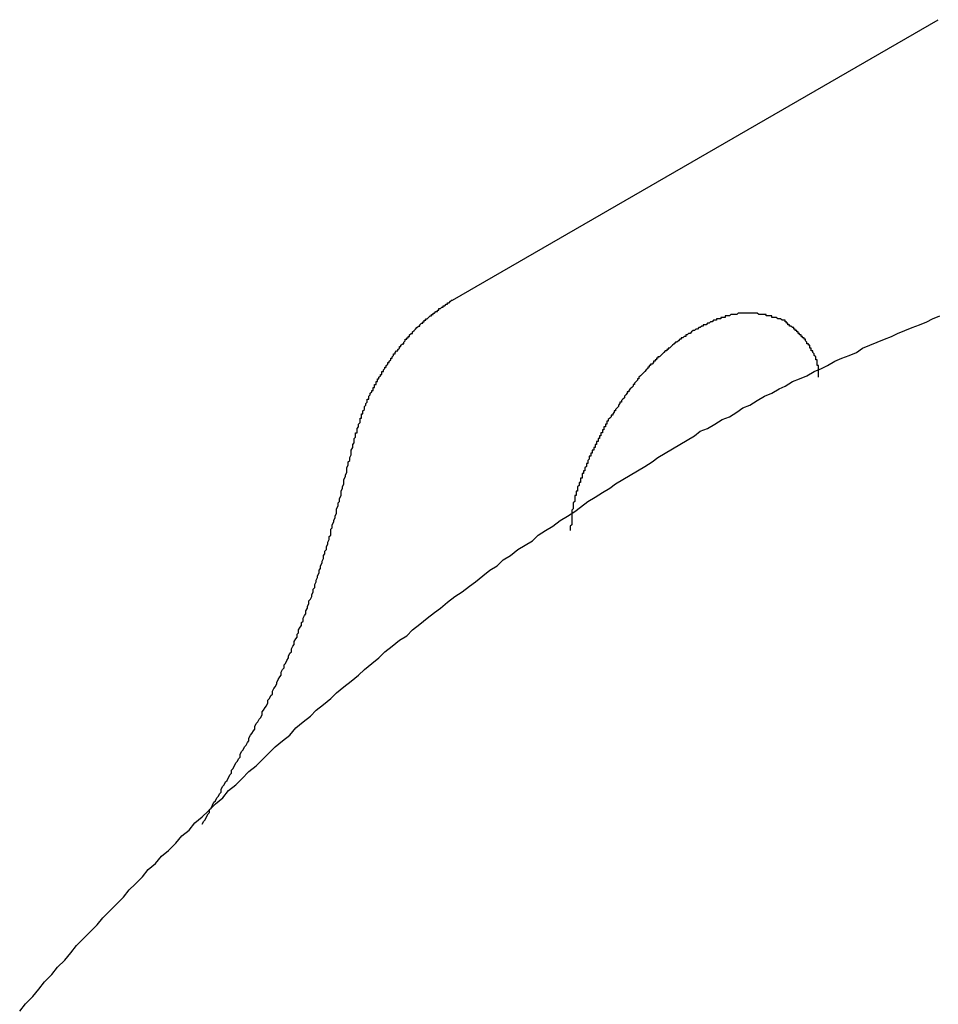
# Model space of a CAD drawing. Header units: millimetres. Extents: x 7187 to 8806, y -3756 to -2918.
# Tile 94 of 250: x 7827 to 7833, y -3619 to -3612. Entities that reach past the tile are written whole.
import ezdxf

# ---------------------------------------------------------------- set-up
doc = ezdxf.new("R2010")
doc.units = ezdxf.units.MM
doc.header["$LTSCALE"] = 3

msp = doc.modelspace()

# ---------------------------------------------------------------- linework, layer by layer
at = {"linetype": 'Continuous', "lineweight": 30}
msp.add_line((7829.7356, -3614.1482), (7833.0614, -3612.2283), dxfattribs=at)
for points in [[(7829.0526, -3615.1565, 0), (7829.0526, -3615.1565, 0), (7829.0526, -3615.1465, 0), (7829.0526, -3615.1465, 0), (7829.0526, -3615.1365, 0), (7829.0526, -3615.1365, 0), (7829.0626, -3615.1265, 0), (7829.0626, -3615.1265, 0), (7829.0626, -3615.1165, 0), (7829.0626, -3615.1165, 0), (7829.0626, -3615.1065, 0), (7829.0626, -3615.0965, 0), (7829.0626, -3615.0965, 0), (7829.0726, -3615.0865, 0), (7829.0726, -3615.0865, 0), (7829.0726, -3615.0765, 0), (7829.0726, -3615.0765, 0), (7829.0726, -3615.0665, 0), (7829.0726, -3615.0665, 0), (7829.0726, -3615.0565, 0), (7829.0826, -3615.0565, 0), (7829.0826, -3615.0465, 0), (7829.0826, -3615.0465, 0), (7829.0826, -3615.0365, 0), (7829.0826, -3615.0265, 0), (7829.0826, -3615.0265, 0), (7829.0926, -3615.0165, 0), (7829.0926, -3615.0165, 0), (7829.0926, -3615.0065, 0), (7829.0926, -3615.0065, 0), (7829.0926, -3614.9965, 0), (7829.0926, -3614.9965, 0), (7829.1026, -3614.9865, 0), (7829.1026, -3614.9865, 0), (7829.1026, -3614.9765, 0), (7829.1026, -3614.9765, 0), (7829.1026, -3614.9665, 0), (7829.1026, -3614.9565, 0), (7829.1126, -3614.9565, 0), (7829.1126, -3614.9465, 0), (7829.1126, -3614.9465, 0), (7829.1126, -3614.9365, 0), (7829.1126, -3614.9365, 0), (7829.1126, -3614.9265, 0), (7829.1226, -3614.9265, 0), (7829.1226, -3614.9165, 0), (7829.1226, -3614.9165, 0), (7829.1226, -3614.9065, 0), (7829.1226, -3614.9065, 0), (7829.1326, -3614.8965, 0), (7829.1326, -3614.8865, 0), (7829.1326, -3614.8865, 0), (7829.1326, -3614.8765, 0), (7829.1326, -3614.8765, 0), (7829.1426, -3614.8665, 0), (7829.1426, -3614.8665, 0), (7829.1426, -3614.8565, 0), (7829.1426, -3614.8565, 0), (7829.1526, -3614.8465, 0), (7829.1526, -3614.8465, 0), (7829.1526, -3614.8365, 0), (7829.1526, -3614.8365, 0), (7829.1526, -3614.8265, 0), (7829.1626, -3614.8265, 0), (7829.1626, -3614.8165, 0), (7829.1626, -3614.8065, 0), (7829.1626, -3614.8065, 0), (7829.1726, -3614.7965, 0), (7829.1726, -3614.7965, 0), (7829.1726, -3614.7865, 0), (7829.1726, -3614.7865, 0), (7829.1826, -3614.7765, 0), (7829.1826, -3614.7765, 0), (7829.1826, -3614.7665, 0), (7829.1926, -3614.7665, 0), (7829.1926, -3614.7565, 0), (7829.1926, -3614.7565, 0), (7829.1926, -3614.7465, 0), (7829.2026, -3614.7465, 0), (7829.2026, -3614.7365, 0), (7829.2026, -3614.7365, 0), (7829.2026, -3614.7265, 0), (7829.2126, -3614.7265, 0), (7829.2126, -3614.7165, 0), (7829.2126, -3614.7065, 0), (7829.2226, -3614.7065, 0), (7829.2226, -3614.6965, 0), (7829.2226, -3614.6965, 0), (7829.2226, -3614.6865, 0), (7829.2326, -3614.6865, 0), (7829.2326, -3614.6765, 0), (7829.2326, -3614.6765, 0), (7829.2426, -3614.6665, 0), (7829.2426, -3614.6665, 0), (7829.2426, -3614.6565, 0), (7829.2526, -3614.6565, 0), (7829.2526, -3614.6465, 0), (7829.2526, -3614.6465, 0), (7829.2526, -3614.6365, 0), (7829.2626, -3614.6365, 0), (7829.2626, -3614.6265, 0), (7829.2626, -3614.6265, 0), (7829.2726, -3614.6165, 0), (7829.2726, -3614.6165, 0), (7829.2726, -3614.6065, 0), (7829.2826, -3614.6065, 0), (7829.2826, -3614.5965, 0), (7829.2826, -3614.5965, 0), (7829.2926, -3614.5865, 0), (7829.2926, -3614.5865, 0), (7829.2926, -3614.5765, 0), (7829.3026, -3614.5765, 0), (7829.3026, -3614.5665, 0), (7829.3026, -3614.5665, 0), (7829.3126, -3614.5565, 0), (7829.3126, -3614.5565, 0), (7829.3126, -3614.5465, 0), (7829.3226, -3614.5465, 0), (7829.3226, -3614.5365, 0), (7829.3226, -3614.5365, 0), (7829.3326, -3614.5265, 0), (7829.3326, -3614.5265, 0), (7829.3326, -3614.5165, 0), (7829.3426, -3614.5165, 0), (7829.3426, -3614.5065, 0), (7829.3426, -3614.5065, 0), (7829.3526, -3614.4965, 0), (7829.3526, -3614.4965, 0), (7829.3626, -3614.4965, 0), (7829.3626, -3614.4865, 0), (7829.3626, -3614.4865, 0), (7829.3726, -3614.4765, 0), (7829.3726, -3614.4765, 0), (7829.3726, -3614.4665, 0), (7829.3826, -3614.4665, 0), (7829.3826, -3614.4565, 0), (7829.3826, -3614.4565, 0), (7829.3926, -3614.4465, 0), (7829.3926, -3614.4465, 0), (7829.4026, -3614.4465, 0), (7829.4026, -3614.4365, 0), (7829.4026, -3614.4365, 0), (7829.4126, -3614.4265, 0), (7829.4126, -3614.4265, 0), (7829.4126, -3614.4165, 0), (7829.4226, -3614.4165, 0), (7829.4226, -3614.4065, 0), (7829.4226, -3614.4065, 0), (7829.4326, -3614.4065, 0), (7829.4326, -3614.3965, 0), (7829.4426, -3614.3965, 0), (7829.4426, -3614.3865, 0), (7829.4426, -3614.3865, 0), (7829.4526, -3614.3765, 0), (7829.4526, -3614.3765, 0), (7829.4626, -3614.3765, 0), (7829.4626, -3614.3665, 0), (7829.4626, -3614.3665, 0), (7829.4726, -3614.3565, 0), (7829.4726, -3614.3565, 0), (7829.4726, -3614.3565, 0), (7829.4826, -3614.3465, 0), (7829.4826, -3614.3465, 0), (7829.4926, -3614.3365, 0), (7829.4926, -3614.3365, 0), (7829.4926, -3614.3365, 0), (7829.5026, -3614.3265, 0), (7829.5026, -3614.3265, 0), (7829.5126, -3614.3265, 0), (7829.5126, -3614.3165, 0), (7829.5126, -3614.3165, 0), (7829.5226, -3614.3065, 0), (7829.5226, -3614.3065, 0), (7829.5326, -3614.3065, 0), (7829.5326, -3614.2965, 0), (7829.5326, -3614.2965, 0), (7829.5426, -3614.2965, 0), (7829.5426, -3614.2865, 0), (7829.5526, -3614.2865, 0), (7829.5526, -3614.2865, 0), (7829.5526, -3614.2765, 0), (7829.5626, -3614.2765, 0), (7829.5626, -3614.2765, 0), (7829.5726, -3614.2665, 0), (7829.5726, -3614.2665, 0), (7829.5726, -3614.2665, 0), (7829.5826, -3614.2565, 0), (7829.5826, -3614.2565, 0), (7829.5926, -3614.2565, 0), (7829.5926, -3614.2465, 0), (7829.6026, -3614.2465, 0), (7829.6026, -3614.2465, 0), (7829.6026, -3614.2365, 0), (7829.6126, -3614.2365, 0), (7829.6126, -3614.2365, 0), (7829.6226, -3614.2265, 0), (7829.6226, -3614.2265, 0), (7829.6226, -3614.2265, 0), (7829.6326, -3614.2265, 0), (7829.6326, -3614.2165, 0), (7829.6426, -3614.2165, 0), (7829.6426, -3614.2165, 0), (7829.6426, -3614.2065, 0), (7829.6526, -3614.2065, 0), (7829.6526, -3614.2065, 0), (7829.6626, -3614.1965, 0), (7829.6626, -3614.1965, 0), (7829.6726, -3614.1965, 0), (7829.6726, -3614.1965, 0), (7829.6726, -3614.1865, 0), (7829.6826, -3614.1865, 0), (7829.6826, -3614.1865, 0), (7829.6926, -3614.1765, 0), (7829.6926, -3614.1765, 0), (7829.7026, -3614.1765, 0), (7829.7026, -3614.1665, 0), (7829.7026, -3614.1665, 0), (7829.7126, -3614.1665, 0), (7829.7126, -3614.1665, 0), (7829.7226, -3614.1565, 0), (7829.7226, -3614.1565, 0), (7829.7226, -3614.1565, 0), (7829.7326, -3614.1465, 0), (7829.7326, -3614.1465, 0)], [(7826.7726, -3619.0165, 0), (7826.8126, -3618.9665, 0), (7826.8626, -3618.9165, 0), (7826.9026, -3618.8665, 0), (7826.9426, -3618.8165, 0), (7826.9926, -3618.7665, 0), (7827.0326, -3618.7165, 0), (7827.0826, -3618.6665, 0), (7827.1226, -3618.6165, 0), (7827.1626, -3618.5665, 0), (7827.2126, -3618.5165, 0), (7827.2526, -3618.4765, 0), (7827.3026, -3618.4265, 0), (7827.3426, -3618.3765, 0), (7827.3926, -3618.3265, 0), (7827.4326, -3618.2865, 0), (7827.4826, -3618.2365, 0), (7827.5226, -3618.1865, 0), (7827.5626, -3618.1465, 0), (7827.6126, -3618.0965, 0), (7827.6526, -3618.0465, 0), (7827.7026, -3618.0065, 0), (7827.7426, -3617.9565, 0), (7827.7926, -3617.9165, 0), (7827.8426, -3617.8665, 0), (7827.8826, -3617.8165, 0), (7827.9326, -3617.7765, 0), (7827.9726, -3617.7265, 0), (7828.0226, -3617.6865, 0), (7828.0626, -3617.6465, 0), (7828.1126, -3617.5965, 0), (7828.1626, -3617.5565, 0), (7828.2026, -3617.5065, 0), (7828.2526, -3617.4665, 0), (7828.2926, -3617.4265, 0), (7828.3426, -3617.3765, 0), (7828.3926, -3617.3365, 0), (7828.4326, -3617.2965, 0), (7828.4826, -3617.2465, 0), (7828.5226, -3617.2065, 0), (7828.5726, -3617.1665, 0), (7828.6226, -3617.1265, 0), (7828.6626, -3617.0765, 0), (7828.7126, -3617.0365, 0), (7828.7626, -3616.9965, 0), (7828.8026, -3616.9565, 0), (7828.8526, -3616.9165, 0), (7828.9026, -3616.8765, 0), (7828.9426, -3616.8365, 0), (7828.9926, -3616.7965, 0), (7829.0426, -3616.7565, 0), (7829.0926, -3616.7165, 0), (7829.1326, -3616.6765, 0), (7829.1826, -3616.6365, 0), (7829.2326, -3616.5965, 0), (7829.2726, -3616.5565, 0), (7829.3226, -3616.5165, 0), (7829.3726, -3616.4765, 0), (7829.4226, -3616.4465, 0), (7829.4626, -3616.4065, 0), (7829.5126, -3616.3665, 0), (7829.5626, -3616.3265, 0), (7829.6126, -3616.2865, 0), (7829.6526, -3616.2565, 0), (7829.7026, -3616.2165, 0), (7829.7526, -3616.1765, 0), (7829.8026, -3616.1465, 0), (7829.8526, -3616.1065, 0), (7829.8926, -3616.0765, 0), (7829.9426, -3616.0365, 0), (7829.9926, -3615.9965, 0), (7830.0426, -3615.9665, 0), (7830.0826, -3615.9265, 0), (7830.1326, -3615.8965, 0), (7830.1826, -3615.8565, 0), (7830.2326, -3615.8265, 0), (7830.2826, -3615.7965, 0), (7830.3226, -3615.7565, 0), (7830.3726, -3615.7265, 0), (7830.4226, -3615.6965, 0), (7830.4726, -3615.6565, 0), (7830.5226, -3615.6265, 0), (7830.5726, -3615.5965, 0), (7830.6126, -3615.5665, 0), (7830.6626, -3615.5265, 0), (7830.7126, -3615.4965, 0), (7830.7626, -3615.4665, 0), (7830.8126, -3615.4365, 0), (7830.8526, -3615.4065, 0), (7830.9026, -3615.3765, 0), (7830.9526, -3615.3465, 0), (7831.0026, -3615.3165, 0), (7831.0526, -3615.2865, 0), (7831.1026, -3615.2565, 0), (7831.1426, -3615.2265, 0), (7831.1926, -3615.1965, 0), (7831.2426, -3615.1665, 0), (7831.2926, -3615.1365, 0), (7831.3426, -3615.1065, 0), (7831.3926, -3615.0765, 0), (7831.4326, -3615.0465, 0), (7831.4826, -3615.0265, 0), (7831.5326, -3614.9965, 0), (7831.5826, -3614.9665, 0), (7831.6326, -3614.9465, 0), (7831.6826, -3614.9165, 0), (7831.7226, -3614.8865, 0), (7831.7726, -3614.8665, 0), (7831.8226, -3614.8365, 0), (7831.8726, -3614.8065, 0), (7831.9226, -3614.7865, 0), (7831.9726, -3614.7565, 0), (7832.0126, -3614.7365, 0), (7832.0626, -3614.7065, 0), (7832.1126, -3614.6865, 0), (7832.1626, -3614.6665, 0), (7832.2126, -3614.6365, 0), (7832.2626, -3614.6165, 0), (7832.3026, -3614.5965, 0), (7832.3526, -3614.5665, 0), (7832.4026, -3614.5465, 0), (7832.4526, -3614.5265, 0), (7832.5026, -3614.5065, 0), (7832.5426, -3614.4765, 0), (7832.5926, -3614.4565, 0), (7832.6426, -3614.4365, 0), (7832.6926, -3614.4165, 0), (7832.7426, -3614.3965, 0), (7832.7826, -3614.3765, 0), (7832.8326, -3614.3565, 0), (7832.8826, -3614.3365, 0), (7832.9326, -3614.3165, 0), (7832.9826, -3614.2965, 0), (7833.0226, -3614.2765, 0), (7833.0726, -3614.2565, 0)], [(7832.0026, -3614.2865, 0), (7831.9926, -3614.2865, 0), (7831.9926, -3614.2865, 0), (7831.9826, -3614.2765, 0), (7831.9826, -3614.2765, 0), (7831.9726, -3614.2765, 0), (7831.9726, -3614.2765, 0), (7831.9626, -3614.2765, 0), (7831.9626, -3614.2765, 0), (7831.9626, -3614.2765, 0), (7831.9526, -3614.2665, 0), (7831.9526, -3614.2665, 0), (7831.9426, -3614.2665, 0), (7831.9426, -3614.2665, 0), (7831.9326, -3614.2665, 0), (7831.9326, -3614.2665, 0), (7831.9226, -3614.2665, 0), (7831.9226, -3614.2565, 0), (7831.9126, -3614.2565, 0), (7831.9126, -3614.2565, 0), (7831.9026, -3614.2565, 0), (7831.9026, -3614.2565, 0), (7831.8926, -3614.2565, 0), (7831.8926, -3614.2565, 0), (7831.8826, -3614.2565, 0), (7831.8826, -3614.2465, 0), (7831.8726, -3614.2465, 0), (7831.8726, -3614.2465, 0), (7831.8626, -3614.2465, 0), (7831.8626, -3614.2465, 0), (7831.8526, -3614.2465, 0), (7831.8526, -3614.2465, 0), (7831.8426, -3614.2465, 0), (7831.8426, -3614.2465, 0), (7831.8326, -3614.2465, 0), (7831.8326, -3614.2465, 0), (7831.8226, -3614.2365, 0), (7831.8226, -3614.2365, 0), (7831.8126, -3614.2365, 0), (7831.8126, -3614.2365, 0), (7831.8026, -3614.2365, 0), (7831.8026, -3614.2365, 0), (7831.7926, -3614.2365, 0), (7831.7926, -3614.2365, 0), (7831.7826, -3614.2365, 0), (7831.7826, -3614.2365, 0), (7831.7726, -3614.2365, 0), (7831.7726, -3614.2365, 0), (7831.7626, -3614.2365, 0), (7831.7626, -3614.2365, 0), (7831.7526, -3614.2365, 0), (7831.7526, -3614.2365, 0), (7831.7426, -3614.2365, 0), (7831.7426, -3614.2365, 0), (7831.7326, -3614.2365, 0), (7831.7226, -3614.2365, 0), (7831.7226, -3614.2365, 0), (7831.7126, -3614.2365, 0), (7831.7126, -3614.2365, 0), (7831.7026, -3614.2365, 0), (7831.7026, -3614.2365, 0), (7831.6926, -3614.2365, 0), (7831.6926, -3614.2365, 0), (7831.6826, -3614.2465, 0), (7831.6826, -3614.2465, 0), (7831.6726, -3614.2465, 0), (7831.6626, -3614.2465, 0), (7831.6626, -3614.2465, 0), (7831.6526, -3614.2465, 0), (7831.6526, -3614.2465, 0), (7831.6426, -3614.2465, 0), (7831.6426, -3614.2465, 0), (7831.6326, -3614.2565, 0), (7831.6226, -3614.2565, 0), (7831.6226, -3614.2565, 0), (7831.6126, -3614.2565, 0), (7831.6126, -3614.2565, 0), (7831.6026, -3614.2565, 0), (7831.6026, -3614.2665, 0), (7831.5926, -3614.2665, 0), (7831.5826, -3614.2665, 0), (7831.5826, -3614.2665, 0), (7831.5726, -3614.2665, 0), (7831.5726, -3614.2765, 0), (7831.5626, -3614.2765, 0), (7831.5526, -3614.2765, 0), (7831.5526, -3614.2765, 0), (7831.5426, -3614.2765, 0), (7831.5426, -3614.2865, 0), (7831.5326, -3614.2865, 0), (7831.5326, -3614.2865, 0), (7831.5226, -3614.2865, 0), (7831.5126, -3614.2965, 0), (7831.5126, -3614.2965, 0), (7831.5026, -3614.2965, 0), (7831.5026, -3614.2965, 0), (7831.4926, -3614.3065, 0), (7831.4826, -3614.3065, 0), (7831.4826, -3614.3065, 0), (7831.4726, -3614.3165, 0), (7831.4726, -3614.3165, 0), (7831.4626, -3614.3165, 0), (7831.4526, -3614.3165, 0), (7831.4526, -3614.3265, 0), (7831.4426, -3614.3265, 0), (7831.4426, -3614.3265, 0), (7831.4326, -3614.3365, 0), (7831.4226, -3614.3365, 0), (7831.4226, -3614.3365, 0), (7831.4126, -3614.3465, 0), (7831.4026, -3614.3465, 0), (7831.4026, -3614.3465, 0), (7831.3926, -3614.3565, 0), (7831.3926, -3614.3565, 0), (7831.3826, -3614.3565, 0), (7831.3726, -3614.3665, 0), (7831.3726, -3614.3665, 0), (7831.3626, -3614.3765, 0), (7831.3626, -3614.3765, 0), (7831.3526, -3614.3765, 0), (7831.3426, -3614.3865, 0), (7831.3426, -3614.3865, 0), (7831.3326, -3614.3865, 0), (7831.3326, -3614.3965, 0), (7831.3226, -3614.3965, 0), (7831.3126, -3614.4065, 0), (7831.3126, -3614.4065, 0), (7831.3026, -3614.4065, 0), (7831.3026, -3614.4165, 0), (7831.2926, -3614.4165, 0), (7831.2826, -3614.4265, 0), (7831.2826, -3614.4265, 0), (7831.2726, -3614.4365, 0), (7831.2726, -3614.4365, 0), (7831.2626, -3614.4365, 0), (7831.2526, -3614.4465, 0), (7831.2526, -3614.4465, 0), (7831.2426, -3614.4565, 0), (7831.2426, -3614.4565, 0), (7831.2326, -3614.4665, 0), (7831.2326, -3614.4665, 0), (7831.2226, -3614.4765, 0), (7831.2126, -3614.4765, 0), (7831.2126, -3614.4865, 0), (7831.2026, -3614.4865, 0), (7831.2026, -3614.4965, 0), (7831.1926, -3614.4965, 0), (7831.1826, -3614.5065, 0), (7831.1826, -3614.5065, 0), (7831.1726, -3614.5165, 0), (7831.1726, -3614.5165, 0), (7831.1626, -3614.5265, 0), (7831.1626, -3614.5265, 0), (7831.1526, -3614.5365, 0), (7831.1426, -3614.5365, 0), (7831.1426, -3614.5465, 0), (7831.1326, -3614.5465, 0), (7831.1326, -3614.5565, 0), (7831.1226, -3614.5565, 0), (7831.1226, -3614.5665, 0), (7831.1126, -3614.5665, 0), (7831.1126, -3614.5765, 0), (7831.1026, -3614.5865, 0), (7831.0926, -3614.5865, 0), (7831.0926, -3614.5965, 0), (7831.0826, -3614.5965, 0), (7831.0826, -3614.6065, 0), (7831.0726, -3614.6065, 0), (7831.0726, -3614.6165, 0), (7831.0626, -3614.6265, 0), (7831.0626, -3614.6265, 0), (7831.0526, -3614.6365, 0), (7831.0526, -3614.6365, 0), (7831.0426, -3614.6465, 0), (7831.0326, -3614.6565, 0), (7831.0326, -3614.6565, 0), (7831.0226, -3614.6665, 0), (7831.0226, -3614.6665, 0), (7831.0126, -3614.6765, 0), (7831.0126, -3614.6865, 0), (7831.0026, -3614.6865, 0), (7831.0026, -3614.6965, 0), (7830.9926, -3614.7065, 0), (7830.9926, -3614.7065, 0), (7830.9826, -3614.7165, 0), (7830.9826, -3614.7265, 0), (7830.9726, -3614.7265, 0), (7830.9726, -3614.7365, 0), (7830.9626, -3614.7465, 0), (7830.9626, -3614.7465, 0), (7830.9526, -3614.7565, 0), (7830.9526, -3614.7565, 0), (7830.9426, -3614.7665, 0), (7830.9426, -3614.7765, 0), (7830.9326, -3614.7765, 0), (7830.9326, -3614.7865, 0), (7830.9226, -3614.7965, 0), (7830.9226, -3614.7965, 0), (7830.9126, -3614.8065, 0), (7830.9126, -3614.8165, 0), (7830.9026, -3614.8265, 0), (7830.9026, -3614.8265, 0), (7830.8926, -3614.8365, 0), (7830.8926, -3614.8465, 0), (7830.8826, -3614.8465, 0), (7830.8826, -3614.8565, 0), (7830.8726, -3614.8665, 0), (7830.8726, -3614.8665, 0), (7830.8726, -3614.8765, 0), (7830.8626, -3614.8865, 0), (7830.8626, -3614.8865, 0), (7830.8526, -3614.8965, 0), (7830.8526, -3614.9065, 0), (7830.8426, -3614.9065, 0), (7830.8426, -3614.9165, 0), (7830.8326, -3614.9265, 0), (7830.8326, -3614.9365, 0), (7830.8226, -3614.9365, 0), (7830.8226, -3614.9465, 0), (7830.8126, -3614.9565, 0), (7830.8126, -3614.9565, 0), (7830.8026, -3614.9665, 0), (7830.8026, -3614.9765, 0), (7830.7926, -3614.9765, 0)], [(7832.2426, -3614.6765, 0), (7832.2426, -3614.6765, 0), (7832.2426, -3614.6665, 0), (7832.2426, -3614.6665, 0), (7832.2426, -3614.6665, 0), (7832.2426, -3614.6565, 0), (7832.2426, -3614.6565, 0), (7832.2426, -3614.6565, 0), (7832.2426, -3614.6465, 0), (7832.2426, -3614.6465, 0), (7832.2426, -3614.6465, 0), (7832.2426, -3614.6465, 0), (7832.2426, -3614.6365, 0), (7832.2426, -3614.6365, 0), (7832.2426, -3614.6365, 0), (7832.2426, -3614.6265, 0), (7832.2426, -3614.6265, 0), (7832.2426, -3614.6265, 0), (7832.2426, -3614.6265, 0), (7832.2426, -3614.6165, 0), (7832.2426, -3614.6165, 0), (7832.2426, -3614.6165, 0), (7832.2426, -3614.6065, 0), (7832.2426, -3614.6065, 0), (7832.2426, -3614.6065, 0), (7832.2426, -3614.6065, 0), (7832.2426, -3614.5965, 0), (7832.2326, -3614.5965, 0), (7832.2326, -3614.5965, 0), (7832.2326, -3614.5865, 0), (7832.2326, -3614.5865, 0), (7832.2326, -3614.5865, 0), (7832.2326, -3614.5865, 0), (7832.2326, -3614.5765, 0), (7832.2326, -3614.5765, 0), (7832.2326, -3614.5765, 0), (7832.2326, -3614.5765, 0), (7832.2326, -3614.5665, 0), (7832.2326, -3614.5665, 0), (7832.2326, -3614.5665, 0), (7832.2326, -3614.5565, 0), (7832.2226, -3614.5565, 0), (7832.2226, -3614.5565, 0), (7832.2226, -3614.5565, 0), (7832.2226, -3614.5465, 0), (7832.2226, -3614.5465, 0), (7832.2226, -3614.5465, 0), (7832.2226, -3614.5465, 0), (7832.2226, -3614.5365, 0), (7832.2226, -3614.5365, 0), (7832.2226, -3614.5365, 0), (7832.2226, -3614.5365, 0), (7832.2126, -3614.5265, 0), (7832.2126, -3614.5265, 0), (7832.2126, -3614.5265, 0), (7832.2126, -3614.5265, 0), (7832.2126, -3614.5165, 0), (7832.2126, -3614.5165, 0), (7832.2126, -3614.5165, 0), (7832.2126, -3614.5165, 0), (7832.2126, -3614.5165, 0), (7832.2026, -3614.5065, 0), (7832.2026, -3614.5065, 0), (7832.2026, -3614.5065, 0), (7832.2026, -3614.5065, 0), (7832.2026, -3614.4965, 0), (7832.2026, -3614.4965, 0), (7832.2026, -3614.4965, 0), (7832.2026, -3614.4965, 0), (7832.1926, -3614.4965, 0), (7832.1926, -3614.4865, 0), (7832.1926, -3614.4865, 0), (7832.1926, -3614.4865, 0), (7832.1926, -3614.4865, 0), (7832.1926, -3614.4765, 0), (7832.1926, -3614.4765, 0), (7832.1926, -3614.4765, 0), (7832.1826, -3614.4765, 0), (7832.1826, -3614.4765, 0), (7832.1826, -3614.4665, 0), (7832.1826, -3614.4665, 0), (7832.1826, -3614.4665, 0), (7832.1826, -3614.4665, 0), (7832.1826, -3614.4665, 0), (7832.1826, -3614.4565, 0), (7832.1726, -3614.4565, 0), (7832.1726, -3614.4565, 0), (7832.1726, -3614.4565, 0), (7832.1726, -3614.4465, 0), (7832.1726, -3614.4465, 0), (7832.1726, -3614.4465, 0), (7832.1726, -3614.4465, 0), (7832.1626, -3614.4465, 0), (7832.1626, -3614.4465, 0), (7832.1626, -3614.4365, 0), (7832.1626, -3614.4365, 0), (7832.1626, -3614.4365, 0), (7832.1626, -3614.4365, 0), (7832.1626, -3614.4365, 0), (7832.1526, -3614.4265, 0), (7832.1526, -3614.4265, 0), (7832.1526, -3614.4265, 0), (7832.1526, -3614.4265, 0), (7832.1526, -3614.4265, 0), (7832.1526, -3614.4165, 0), (7832.1426, -3614.4165, 0), (7832.1426, -3614.4165, 0), (7832.1426, -3614.4165, 0), (7832.1426, -3614.4165, 0), (7832.1426, -3614.4165, 0), (7832.1426, -3614.4065, 0), (7832.1426, -3614.4065, 0), (7832.1326, -3614.4065, 0), (7832.1326, -3614.4065, 0), (7832.1326, -3614.4065, 0), (7832.1326, -3614.3965, 0), (7832.1326, -3614.3965, 0), (7832.1326, -3614.3965, 0), (7832.1226, -3614.3965, 0), (7832.1226, -3614.3965, 0), (7832.1226, -3614.3965, 0), (7832.1226, -3614.3865, 0), (7832.1226, -3614.3865, 0), (7832.1226, -3614.3865, 0), (7832.1126, -3614.3865, 0), (7832.1126, -3614.3865, 0), (7832.1126, -3614.3865, 0), (7832.1126, -3614.3765, 0), (7832.1126, -3614.3765, 0), (7832.1126, -3614.3765, 0), (7832.1026, -3614.3765, 0), (7832.1026, -3614.3765, 0), (7832.1026, -3614.3765, 0), (7832.1026, -3614.3665, 0), (7832.1026, -3614.3665, 0), (7832.1026, -3614.3665, 0), (7832.0926, -3614.3665, 0), (7832.0926, -3614.3665, 0), (7832.0926, -3614.3665, 0), (7832.0926, -3614.3665, 0), (7832.0926, -3614.3565, 0), (7832.0926, -3614.3565, 0), (7832.0826, -3614.3565, 0), (7832.0826, -3614.3565, 0), (7832.0826, -3614.3565, 0), (7832.0826, -3614.3565, 0), (7832.0826, -3614.3465, 0), (7832.0826, -3614.3465, 0), (7832.0726, -3614.3465, 0), (7832.0726, -3614.3465, 0), (7832.0726, -3614.3465, 0), (7832.0726, -3614.3465, 0), (7832.0726, -3614.3465, 0), (7832.0726, -3614.3365, 0), (7832.0626, -3614.3365, 0), (7832.0626, -3614.3365, 0), (7832.0626, -3614.3365, 0), (7832.0626, -3614.3365, 0), (7832.0626, -3614.3365, 0), (7832.0526, -3614.3265, 0), (7832.0526, -3614.3265, 0), (7832.0526, -3614.3265, 0), (7832.0526, -3614.3265, 0), (7832.0526, -3614.3265, 0), (7832.0526, -3614.3265, 0), (7832.0426, -3614.3265, 0), (7832.0426, -3614.3165, 0), (7832.0426, -3614.3165, 0), (7832.0426, -3614.3165, 0), (7832.0426, -3614.3165, 0), (7832.0426, -3614.3165, 0), (7832.0326, -3614.3165, 0), (7832.0326, -3614.3165, 0), (7832.0326, -3614.3065, 0), (7832.0326, -3614.3065, 0), (7832.0326, -3614.3065, 0), (7832.0226, -3614.3065, 0), (7832.0226, -3614.3065, 0), (7832.0226, -3614.3065, 0), (7832.0226, -3614.3065, 0), (7832.0226, -3614.2965, 0), (7832.0226, -3614.2965, 0), (7832.0126, -3614.2965, 0), (7832.0126, -3614.2965, 0), (7832.0126, -3614.2965, 0), (7832.0126, -3614.2965, 0), (7832.0126, -3614.2965, 0), (7832.0126, -3614.2865, 0), (7832.0026, -3614.2865, 0), (7832.0026, -3614.2865, 0), (7832.0026, -3614.2865, 0), (7832.0026, -3614.2865, 0)], [(7830.7926, -3614.9765, 0), (7830.7926, -3614.9865, 0), (7830.7926, -3614.9865, 0), (7830.7926, -3614.9965, 0), (7830.7926, -3614.9965, 0), (7830.7826, -3614.9965, 0), (7830.7826, -3615.0065, 0), (7830.7826, -3615.0065, 0), (7830.7826, -3615.0165, 0), (7830.7826, -3615.0165, 0), (7830.7726, -3615.0165, 0), (7830.7726, -3615.0265, 0), (7830.7726, -3615.0265, 0), (7830.7726, -3615.0265, 0), (7830.7726, -3615.0365, 0), (7830.7626, -3615.0365, 0), (7830.7626, -3615.0465, 0), (7830.7626, -3615.0465, 0), (7830.7626, -3615.0465, 0), (7830.7626, -3615.0565, 0), (7830.7526, -3615.0565, 0), (7830.7526, -3615.0665, 0), (7830.7526, -3615.0665, 0), (7830.7526, -3615.0665, 0), (7830.7526, -3615.0765, 0), (7830.7426, -3615.0765, 0), (7830.7426, -3615.0765, 0), (7830.7426, -3615.0865, 0), (7830.7426, -3615.0865, 0), (7830.7426, -3615.0965, 0), (7830.7326, -3615.0965, 0), (7830.7326, -3615.0965, 0), (7830.7326, -3615.1065, 0), (7830.7326, -3615.1065, 0), (7830.7326, -3615.1165, 0), (7830.7226, -3615.1165, 0), (7830.7226, -3615.1165, 0), (7830.7226, -3615.1265, 0), (7830.7226, -3615.1265, 0), (7830.7226, -3615.1265, 0), (7830.7226, -3615.1365, 0), (7830.7126, -3615.1365, 0), (7830.7126, -3615.1465, 0), (7830.7126, -3615.1465, 0), (7830.7126, -3615.1465, 0), (7830.7126, -3615.1565, 0), (7830.7026, -3615.1565, 0), (7830.7026, -3615.1665, 0), (7830.7026, -3615.1665, 0), (7830.7026, -3615.1665, 0), (7830.7026, -3615.1765, 0), (7830.6926, -3615.1765, 0), (7830.6926, -3615.1865, 0), (7830.6926, -3615.1865, 0), (7830.6926, -3615.1865, 0), (7830.6926, -3615.1965, 0), (7830.6926, -3615.1965, 0), (7830.6826, -3615.1965, 0), (7830.6826, -3615.2065, 0), (7830.6826, -3615.2065, 0), (7830.6826, -3615.2165, 0), (7830.6826, -3615.2165, 0), (7830.6726, -3615.2165, 0), (7830.6726, -3615.2265, 0), (7830.6726, -3615.2265, 0), (7830.6726, -3615.2365, 0), (7830.6726, -3615.2365, 0), (7830.6726, -3615.2365, 0), (7830.6626, -3615.2465, 0), (7830.6626, -3615.2465, 0), (7830.6626, -3615.2565, 0), (7830.6626, -3615.2565, 0), (7830.6626, -3615.2565, 0), (7830.6626, -3615.2665, 0), (7830.6526, -3615.2665, 0), (7830.6526, -3615.2765, 0), (7830.6526, -3615.2765, 0), (7830.6526, -3615.2765, 0), (7830.6526, -3615.2865, 0), (7830.6526, -3615.2865, 0), (7830.6426, -3615.2965, 0), (7830.6426, -3615.2965, 0), (7830.6426, -3615.2965, 0), (7830.6426, -3615.3065, 0), (7830.6426, -3615.3065, 0), (7830.6426, -3615.3165, 0), (7830.6326, -3615.3165, 0), (7830.6326, -3615.3165, 0), (7830.6326, -3615.3265, 0), (7830.6326, -3615.3265, 0), (7830.6326, -3615.3365, 0), (7830.6326, -3615.3365, 0), (7830.6226, -3615.3365, 0), (7830.6226, -3615.3465, 0), (7830.6226, -3615.3465, 0), (7830.6226, -3615.3565, 0), (7830.6226, -3615.3565, 0), (7830.6226, -3615.3565, 0), (7830.6226, -3615.3665, 0), (7830.6126, -3615.3665, 0), (7830.6126, -3615.3765, 0), (7830.6126, -3615.3765, 0), (7830.6126, -3615.3765, 0), (7830.6126, -3615.3865, 0), (7830.6126, -3615.3865, 0), (7830.6126, -3615.3965, 0), (7830.6026, -3615.3965, 0), (7830.6026, -3615.3965, 0), (7830.6026, -3615.4065, 0), (7830.6026, -3615.4065, 0), (7830.6026, -3615.4165, 0), (7830.6026, -3615.4165, 0), (7830.6026, -3615.4165, 0), (7830.5926, -3615.4265, 0), (7830.5926, -3615.4265, 0), (7830.5926, -3615.4365, 0), (7830.5926, -3615.4365, 0), (7830.5926, -3615.4365, 0), (7830.5926, -3615.4465, 0), (7830.5926, -3615.4465, 0), (7830.5926, -3615.4565, 0), (7830.5826, -3615.4565, 0), (7830.5826, -3615.4565, 0), (7830.5826, -3615.4665, 0), (7830.5826, -3615.4665, 0), (7830.5826, -3615.4765, 0), (7830.5826, -3615.4765, 0), (7830.5826, -3615.4765, 0), (7830.5826, -3615.4865, 0), (7830.5826, -3615.4865, 0), (7830.5726, -3615.4865, 0), (7830.5726, -3615.4965, 0), (7830.5726, -3615.4965, 0), (7830.5726, -3615.5065, 0), (7830.5726, -3615.5065, 0), (7830.5726, -3615.5065, 0), (7830.5726, -3615.5165, 0), (7830.5726, -3615.5165, 0), (7830.5726, -3615.5265, 0), (7830.5726, -3615.5265, 0), (7830.5726, -3615.5265, 0), (7830.5626, -3615.5365, 0), (7830.5626, -3615.5365, 0), (7830.5626, -3615.5465, 0), (7830.5626, -3615.5465, 0), (7830.5626, -3615.5465, 0), (7830.5626, -3615.5565, 0), (7830.5626, -3615.5565, 0), (7830.5626, -3615.5665, 0), (7830.5626, -3615.5665, 0), (7830.5626, -3615.5665, 0), (7830.5626, -3615.5765, 0), (7830.5626, -3615.5765, 0), (7830.5626, -3615.5765, 0), (7830.5526, -3615.5865, 0), (7830.5526, -3615.5865, 0), (7830.5526, -3615.5965, 0), (7830.5526, -3615.5965, 0), (7830.5526, -3615.5965, 0), (7830.5526, -3615.6065, 0), (7830.5526, -3615.6065, 0), (7830.5526, -3615.6165, 0), (7830.5526, -3615.6165, 0), (7830.5526, -3615.6165, 0), (7830.5526, -3615.6265, 0), (7830.5526, -3615.6265, 0), (7830.5526, -3615.6265, 0), (7830.5526, -3615.6365, 0), (7830.5526, -3615.6365, 0), (7830.5526, -3615.6465, 0), (7830.5526, -3615.6465, 0), (7830.5526, -3615.6465, 0), (7830.5526, -3615.6565, 0), (7830.5526, -3615.6565, 0), (7830.5526, -3615.6565, 0), (7830.5526, -3615.6665, 0), (7830.5526, -3615.6665, 0), (7830.5526, -3615.6665, 0), (7830.5526, -3615.6765, 0), (7830.5526, -3615.6765, 0), (7830.5526, -3615.6865, 0), (7830.5526, -3615.6865, 0), (7830.5526, -3615.6865, 0), (7830.5426, -3615.6965, 0), (7830.5426, -3615.6965, 0), (7830.5426, -3615.6965, 0), (7830.5426, -3615.7065, 0), (7830.5426, -3615.7065, 0), (7830.5426, -3615.7065, 0), (7830.5426, -3615.7165, 0), (7830.5426, -3615.7165, 0), (7830.5426, -3615.7265, 0)], [(7828.0226, -3617.7365, 0), (7828.0326, -3617.7165, 0), (7828.0426, -3617.7065, 0), (7828.0526, -3617.6865, 0), (7828.0626, -3617.6665, 0), (7828.0726, -3617.6565, 0), (7828.0726, -3617.6365, 0), (7828.0826, -3617.6265, 0), (7828.0926, -3617.6065, 0), (7828.1026, -3617.5865, 0), (7828.1126, -3617.5765, 0), (7828.1226, -3617.5565, 0), (7828.1326, -3617.5465, 0), (7828.1426, -3617.5265, 0), (7828.1526, -3617.5165, 0), (7828.1526, -3617.4965, 0), (7828.1626, -3617.4765, 0), (7828.1726, -3617.4665, 0), (7828.1826, -3617.4465, 0), (7828.1926, -3617.4365, 0), (7828.2026, -3617.4165, 0), (7828.2126, -3617.3965, 0), (7828.2226, -3617.3865, 0), (7828.2226, -3617.3665, 0), (7828.2326, -3617.3565, 0), (7828.2426, -3617.3365, 0), (7828.2526, -3617.3165, 0), (7828.2626, -3617.3065, 0), (7828.2726, -3617.2865, 0), (7828.2826, -3617.2765, 0), (7828.2826, -3617.2565, 0), (7828.2926, -3617.2365, 0), (7828.3026, -3617.2265, 0), (7828.3126, -3617.2065, 0), (7828.3226, -3617.1965, 0), (7828.3326, -3617.1765, 0), (7828.3426, -3617.1665, 0), (7828.3426, -3617.1465, 0), (7828.3526, -3617.1265, 0), (7828.3626, -3617.1165, 0), (7828.3726, -3617.0965, 0), (7828.3826, -3617.0865, 0), (7828.3826, -3617.0665, 0), (7828.3926, -3617.0465, 0), (7828.4026, -3617.0365, 0), (7828.4126, -3617.0165, 0), (7828.4226, -3617.0065, 0), (7828.4326, -3616.9865, 0), (7828.4326, -3616.9665, 0), (7828.4426, -3616.9565, 0), (7828.4526, -3616.9365, 0), (7828.4626, -3616.9265, 0), (7828.4726, -3616.9065, 0), (7828.4726, -3616.8865, 0), (7828.4826, -3616.8765, 0), (7828.4926, -3616.8565, 0), (7828.5026, -3616.8465, 0), (7828.5026, -3616.8265, 0), (7828.5126, -3616.8065, 0), (7828.5226, -3616.7965, 0), (7828.5326, -3616.7765, 0), (7828.5326, -3616.7665, 0), (7828.5426, -3616.7465, 0), (7828.5526, -3616.7265, 0), (7828.5626, -3616.7165, 0), (7828.5626, -3616.6965, 0), (7828.5726, -3616.6765, 0), (7828.5826, -3616.6665, 0), (7828.5826, -3616.6465, 0), (7828.5926, -3616.6365, 0), (7828.6026, -3616.6165, 0), (7828.6126, -3616.5965, 0), (7828.6126, -3616.5865, 0), (7828.6226, -3616.5665, 0), (7828.6326, -3616.5565, 0), (7828.6326, -3616.5365, 0), (7828.6426, -3616.5165, 0), (7828.6526, -3616.5065, 0), (7828.6526, -3616.4865, 0), (7828.6626, -3616.4665, 0), (7828.6726, -3616.4565, 0), (7828.6726, -3616.4365, 0), (7828.6826, -3616.4265, 0), (7828.6826, -3616.4065, 0), (7828.6926, -3616.3865, 0), (7828.7026, -3616.3765, 0), (7828.7026, -3616.3565, 0), (7828.7126, -3616.3465, 0), (7828.7126, -3616.3265, 0), (7828.7226, -3616.3065, 0), (7828.7326, -3616.2965, 0), (7828.7326, -3616.2765, 0), (7828.7426, -3616.2565, 0), (7828.7426, -3616.2465, 0), (7828.7526, -3616.2265, 0), (7828.7526, -3616.2065, 0), (7828.7626, -3616.1965, 0), (7828.7726, -3616.1765, 0), (7828.7726, -3616.1665, 0), (7828.7826, -3616.1465, 0), (7828.7826, -3616.1265, 0), (7828.7926, -3616.1165, 0), (7828.7926, -3616.0965, 0), (7828.8026, -3616.0765, 0), (7828.8026, -3616.0665, 0), (7828.8126, -3616.0465, 0), (7828.8126, -3616.0365, 0), (7828.8226, -3616.0165, 0), (7828.8226, -3615.9965, 0), (7828.8326, -3615.9865, 0), (7828.8326, -3615.9665, 0), (7828.8426, -3615.9465, 0), (7828.8426, -3615.9365, 0), (7828.8526, -3615.9165, 0), (7828.8526, -3615.8965, 0), (7828.8626, -3615.8865, 0), (7828.8626, -3615.8665, 0), (7828.8726, -3615.8565, 0), (7828.8726, -3615.8365, 0), (7828.8826, -3615.8165, 0), (7828.8826, -3615.8065, 0), (7828.8926, -3615.7865, 0), (7828.8926, -3615.7665, 0), (7828.9026, -3615.7565, 0), (7828.9026, -3615.7365, 0), (7828.9026, -3615.7165, 0), (7828.9126, -3615.7065, 0), (7828.9126, -3615.6865, 0), (7828.9226, -3615.6665, 0), (7828.9226, -3615.6565, 0), (7828.9326, -3615.6365, 0), (7828.9326, -3615.6265, 0), (7828.9426, -3615.6065, 0), (7828.9426, -3615.5865, 0), (7828.9426, -3615.5765, 0), (7828.9526, -3615.5565, 0), (7828.9526, -3615.5365, 0), (7828.9626, -3615.5265, 0), (7828.9626, -3615.5065, 0), (7828.9726, -3615.4865, 0), (7828.9726, -3615.4765, 0), (7828.9726, -3615.4565, 0), (7828.9826, -3615.4365, 0), (7828.9826, -3615.4265, 0), (7828.9926, -3615.4065, 0), (7828.9926, -3615.3865, 0), (7828.9926, -3615.3765, 0), (7829.0026, -3615.3565, 0), (7829.0026, -3615.3465, 0), (7829.0126, -3615.3265, 0), (7829.0126, -3615.3065, 0), (7829.0126, -3615.2965, 0), (7829.0226, -3615.2765, 0), (7829.0226, -3615.2565, 0), (7829.0326, -3615.2465, 0), (7829.0326, -3615.2265, 0), (7829.0426, -3615.2065, 0), (7829.0426, -3615.1965, 0), (7829.0426, -3615.1765, 0), (7829.0526, -3615.1565, 0)]]:
    msp.add_polyline3d(points, dxfattribs=at)

doc.saveas('drawing.dxf')
